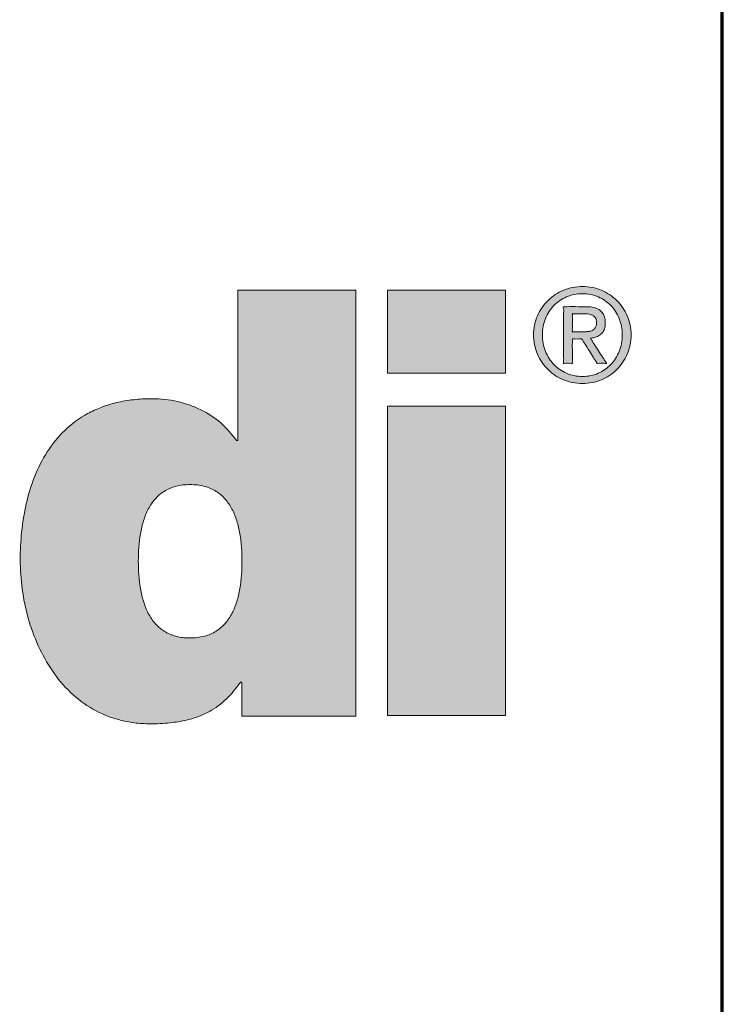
# Model space of a CAD drawing. Header units: inches. Extents: x -360 to 360, y -12 to 172.
# Tile 3 of 15: x 112.92 to 120.47, y 12.55 to 23.14. Entities that reach past the tile are written whole.
import ezdxf
from ezdxf.enums import TextEntityAlignment as Align

# ---------------------------------------------------------------- set-up
doc = ezdxf.new("R2010")
doc.units = ezdxf.units.IN
doc.header["$LTSCALE"] = 15
doc.header["$MEASUREMENT"] = 0
doc.layers.get('0').update_dxf_attribs({"lineweight": 25})
for name, color, linetype, lineweight in [('AM_BOR', 7, 'Continuous', 25), ('Ebene 1', 7, 'Continuous', 25), ('Rahmen (ISO)', 7, 'Continuous', 70), ('Schraffur (ISO)', 7, 'Continuous', 18), ('Titel (ISO)', 7, 'Continuous', 50)]:
    doc.layers.add(name, color=color, linetype=linetype, lineweight=lineweight)
doc.styles.add('Pfeiltext', font='verdana.ttf')
doc.styles.get("Standard").update_dxf_attribs({"font": 'verdana.ttf'})
doc.styles.add('Textstil26', font='verdana.ttf')
doc.styles.add('Textstil30', font='verdana.ttf')
doc.styles.add('Textstil32', font='verdana.ttf', dxfattribs={"width": 0.800000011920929})
doc.styles.add('Textstil69', font='verdana.ttf')
doc.styles.add('Textstil76', font='verdana.ttf')
doc.styles.add('Textstil77', font='verdana.ttf')

# ---------------------------------------------------------------- blocks, each defined once
blk = doc.blocks.new('Ränder wedi_Zeichnungsrahmen')
at = {"layer": 'Rahmen (ISO)'}
blk.add_line((8.031496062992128, 0.2362204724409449), (8.031496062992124, 11.45669291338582), dxfattribs=at)
blk = doc.blocks.new('Schriftfelder wedi Standard - Inch_Zoll ohne Toleranz')
at = {"layer": 'Schraffur (ISO)'}
h = blk.add_hatch(color=256, dxfattribs=at)
edge = h.paths.add_edge_path(flags=0)
edge.add_spline(control_points=[(-0.317161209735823, 1.019117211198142), (-0.3164578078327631, 1.017339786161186), (-0.31472031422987, 1.013967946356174), (-0.311208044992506, 1.009565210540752), (-0.3069517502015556, 1.005930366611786), (-0.302018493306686, 1.003165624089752), (-0.296470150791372, 1.001498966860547), (-0.2906455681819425, 1.00089380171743), (-0.2848197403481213, 1.001517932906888), (-0.279309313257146, 1.003140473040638), (-0.2744145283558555, 1.005951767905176), (-0.2701854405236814, 1.009572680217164), (-0.2666223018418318, 1.013937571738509), (-0.2641492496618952, 1.0191391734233), (-0.2623498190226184, 1.024846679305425), (-0.2619176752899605, 1.030931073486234), (-0.2623572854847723, 1.036985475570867), (-0.2641623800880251, 1.0425733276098), (-0.266616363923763, 1.047721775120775), (-0.2702001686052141, 1.052023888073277), (-0.2744037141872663, 1.055636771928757), (-0.2793340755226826, 1.058345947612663), (-0.2848071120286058, 1.060077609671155), (-0.2906457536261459, 1.060552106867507), (-0.2964827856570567, 1.060096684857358), (-0.3019939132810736, 1.058320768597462), (-0.3069625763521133, 1.055658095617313), (-0.3111923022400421, 1.052031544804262), (-0.3147305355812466, 1.047691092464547), (-0.3173382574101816, 1.042607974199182), (-0.3190408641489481, 1.036973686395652), (-0.3195641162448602, 1.030931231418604), (-0.3190517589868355, 1.024858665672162), (-0.3178863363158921, 1.020949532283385), (-0.317161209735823, 1.019117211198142)], knot_values=[-1, -1, -1, -1, -0.9687690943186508, -0.9385136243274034, -0.9085278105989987, -0.8778589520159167, -0.8468240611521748, -0.8145097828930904, -0.7828452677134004, -0.7516649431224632, -0.7213472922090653, -0.6913818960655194, -0.6610761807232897, -0.6300757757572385, -0.5978268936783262, -0.5638815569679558, -0.5310491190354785, -0.4992980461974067, -0.4685057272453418, -0.4384438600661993, -0.4085647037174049, -0.3784003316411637, -0.3471606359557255, -0.3155261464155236, -0.283241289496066, -0.2521467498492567, -0.2216294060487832, -0.1917297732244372, -0.1617185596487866, -0.1306941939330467, -0.09899736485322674, -0.06615266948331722, -0.03219547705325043, 0, 0, 0, 0], degree=3, periodic=0)
edge = h.paths.add_edge_path()
edge.add_spline(control_points=[(-0.3228584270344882, 1.044611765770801), (-0.3237976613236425, 1.042513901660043), (-0.325228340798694, 1.038032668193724), (-0.3259417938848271, 1.030927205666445), (-0.3252452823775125, 1.023785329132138), (-0.3230931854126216, 1.017037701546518), (-0.319750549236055, 1.011061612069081), (-0.3154787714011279, 1.00583435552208), (-0.3102176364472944, 1.001660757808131), (-0.3041970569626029, 0.9985144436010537), (-0.2975834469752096, 0.9965273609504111), (-0.2906054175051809, 0.9958246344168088), (-0.2836377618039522, 0.9965207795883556), (-0.2770545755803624, 0.9985196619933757), (-0.2710694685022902, 1.001640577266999), (-0.2659104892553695, 1.00587720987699), (-0.2615950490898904, 1.011027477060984), (-0.2583930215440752, 1.017069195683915), (-0.2561557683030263, 1.023775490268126), (-0.2555902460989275, 1.030925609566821), (-0.256167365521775, 1.038047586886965), (-0.2584037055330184, 1.044634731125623), (-0.2615946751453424, 1.050625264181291), (-0.2659202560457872, 1.055735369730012), (-0.2710806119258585, 1.059954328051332), (-0.2770454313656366, 1.063115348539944), (-0.2836349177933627, 1.065143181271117), (-0.2906053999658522, 1.065723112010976), (-0.2975863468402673, 1.065136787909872), (-0.3042060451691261, 1.063120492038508), (-0.3102069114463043, 1.059934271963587), (-0.3154672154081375, 1.055776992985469), (-0.3197570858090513, 1.050595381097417), (-0.321936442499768, 1.04667110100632), (-0.3228584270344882, 1.044611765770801)], knot_values=[0, 0, 0, 0, 0.03149805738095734, 0.06387075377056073, 0.09725502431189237, 0.129121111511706, 0.160210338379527, 0.1905798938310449, 0.2210451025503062, 0.2515724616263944, 0.2831551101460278, 0.3150974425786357, 0.3470696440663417, 0.37846551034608, 0.408835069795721, 0.4389602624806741, 0.4693765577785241, 0.5002792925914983, 0.5321687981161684, 0.5655311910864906, 0.597881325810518, 0.6294030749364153, 0.6601351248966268, 0.6904067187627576, 0.7205058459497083, 0.7509509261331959, 0.7823552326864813, 0.8143039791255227, 0.8462228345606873, 0.87781387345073, 0.9084163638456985, 0.9388557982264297, 0.9690804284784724, 1, 1, 1, 1], degree=3, periodic=0)
h = blk.add_hatch(color=256, dxfattribs=at)
edge = h.paths.add_edge_path(flags=0)
edge.add_spline(control_points=[(-0.5719161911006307, 0.8137167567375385), (-0.5684461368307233, 0.8137553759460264), (-0.5619006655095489, 0.8144001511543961), (-0.5531655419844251, 0.818135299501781), (-0.5464500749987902, 0.8239704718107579), (-0.5415653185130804, 0.831367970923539), (-0.5381874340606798, 0.8398841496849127), (-0.5353043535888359, 0.8524350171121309), (-0.534302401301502, 0.8688250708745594), (-0.5353085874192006, 0.8851906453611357), (-0.5381909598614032, 0.8976173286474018), (-0.5415695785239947, 0.9060776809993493), (-0.5464559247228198, 0.9134355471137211), (-0.5531684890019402, 0.9192513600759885), (-0.5619089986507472, 0.9229562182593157), (-0.5719116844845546, 0.9240274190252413), (-0.5819101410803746, 0.9229568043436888), (-0.5906368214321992, 0.9192510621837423), (-0.5973339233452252, 0.9134341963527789), (-0.6022046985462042, 0.9060760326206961), (-0.6055695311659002, 0.8976160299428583), (-0.6084373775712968, 0.8851889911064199), (-0.6094342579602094, 0.8688251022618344), (-0.6084415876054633, 0.8524365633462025), (-0.6055730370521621, 0.839885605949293), (-0.6022089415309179, 0.8313690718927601), (-0.597339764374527, 0.8239737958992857), (-0.5906397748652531, 0.8181282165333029), (-0.5819184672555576, 0.814430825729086), (-0.5753818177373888, 0.8136781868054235), (-0.5719161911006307, 0.8137167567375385)], knot_values=[0, 0, 0, 0, 0.0346990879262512, 0.06491375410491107, 0.0934503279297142, 0.1223786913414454, 0.1527168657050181, 0.1845959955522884, 0.2507762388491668, 0.3161622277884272, 0.3477906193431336, 0.3779607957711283, 0.4067911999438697, 0.4352832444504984, 0.4654853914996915, 0.5001835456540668, 0.5348374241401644, 0.564994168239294, 0.5934474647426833, 0.6222501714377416, 0.6524035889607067, 0.6840236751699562, 0.7494071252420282, 0.8155848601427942, 0.8474557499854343, 0.877777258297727, 0.9066780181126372, 0.935175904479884, 0.965345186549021, 1, 1, 1, 1], degree=3, periodic=0)
edge = h.paths.add_edge_path()
edge.add_line((-0.5376507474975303, 1.062925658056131), (-0.5376507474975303, 0.9551877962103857))
edge.add_line((-0.5376507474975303, 0.9551877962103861), (-0.5385575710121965, 0.9551877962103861))
edge.add_spline(control_points=[(-0.5385575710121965, 0.9551877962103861), (-0.5421298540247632, 0.9596251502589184), (-0.5493099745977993, 0.9685440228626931), (-0.5641523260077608, 0.9779198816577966), (-0.5810145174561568, 0.9839087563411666), (-0.5975730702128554, 0.9855682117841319), (-0.6122607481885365, 0.9847243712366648), (-0.6244616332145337, 0.9826691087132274), (-0.635487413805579, 0.9792953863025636), (-0.6484262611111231, 0.9733574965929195), (-0.6623093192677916, 0.9631433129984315), (-0.6749968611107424, 0.9473385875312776), (-0.683986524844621, 0.9292783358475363), (-0.6898419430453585, 0.9098392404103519), (-0.6930138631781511, 0.8898340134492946), (-0.6940820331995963, 0.8693717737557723), (-0.6927331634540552, 0.848613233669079), (-0.6884620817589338, 0.8278668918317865), (-0.6813514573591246, 0.8080459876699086), (-0.6712972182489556, 0.7899112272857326), (-0.6581897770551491, 0.7742445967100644), (-0.641880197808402, 0.7619036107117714), (-0.6258095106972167, 0.7553544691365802), (-0.6117563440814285, 0.7526391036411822), (-0.5995682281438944, 0.7519788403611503), (-0.5869863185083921, 0.7525993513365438), (-0.5749155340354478, 0.7545101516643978), (-0.5649064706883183, 0.7575666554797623), (-0.5544412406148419, 0.7625982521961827), (-0.5443633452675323, 0.770725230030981), (-0.5384026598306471, 0.7784748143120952), (-0.5355906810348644, 0.782130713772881)], knot_values=[0, 0, 0, 0, 0.04315465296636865, 0.08673881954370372, 0.1316451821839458, 0.178540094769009, 0.2124042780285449, 0.2435730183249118, 0.2725919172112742, 0.2999959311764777, 0.3517792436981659, 0.4022063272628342, 0.4530110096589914, 0.5045812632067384, 0.5563214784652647, 0.6070023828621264, 0.6604428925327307, 0.7143792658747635, 0.7678791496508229, 0.8203112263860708, 0.8715817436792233, 0.9224217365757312, 0.974633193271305, 1.002175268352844, 1.031199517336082, 1.067419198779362, 1.097992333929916, 1.124095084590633, 1.14686653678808, 1.186158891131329, 1.221249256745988, 1.221249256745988, 1.221249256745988, 1.221249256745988], degree=3, periodic=0)
edge.add_line((-0.5355906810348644, 0.782130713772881), (-0.5347068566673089, 0.782130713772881))
edge.add_line((-0.5347068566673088, 0.782130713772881), (-0.5347068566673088, 0.7577713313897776))
edge.add_line((-0.5347068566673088, 0.7577713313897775), (-0.4530993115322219, 0.7577713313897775))
edge.add_line((-0.4530993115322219, 0.7577713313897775), (-0.4530993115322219, 1.062925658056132))
edge.add_line((-0.4530993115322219, 1.062925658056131), (-0.5376507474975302, 1.062925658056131))
for points in [[(-0.4304254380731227, 1.003472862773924), (-0.4304254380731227, 1.062925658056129), (-0.3457524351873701, 1.062925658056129), (-0.3457524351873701, 1.003472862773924)], [(-0.4304254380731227, 0.7581393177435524), (-0.3457524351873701, 0.7581393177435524), (-0.3457524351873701, 0.9799365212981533), (-0.4304254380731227, 0.9799365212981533)]]:
    blk.add_hatch(color=256, dxfattribs=at).paths.add_polyline_path(points)
h = blk.add_hatch(color=256, dxfattribs=at)
edge = h.paths.add_edge_path(flags=0)
edge.add_spline(control_points=[(-0.2911918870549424, 1.033126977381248), (-0.290282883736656, 1.033091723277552), (-0.2884928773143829, 1.033145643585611), (-0.2863188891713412, 1.0332872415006), (-0.2847269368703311, 1.033655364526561), (-0.2836830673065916, 1.034074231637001), (-0.282748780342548, 1.034679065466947), (-0.2819141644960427, 1.035416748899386), (-0.2812311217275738, 1.0363303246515), (-0.2807617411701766, 1.037473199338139), (-0.2805523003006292, 1.038821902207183), (-0.2805157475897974, 1.040208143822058), (-0.2806858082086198, 1.041482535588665), (-0.2810291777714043, 1.042552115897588), (-0.2815928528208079, 1.0434086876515), (-0.2822507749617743, 1.044128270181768), (-0.2830198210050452, 1.044723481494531), (-0.2842078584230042, 1.04532602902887), (-0.2859092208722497, 1.045819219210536), (-0.2877080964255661, 1.045952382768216), (-0.2889772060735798, 1.046038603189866), (-0.289657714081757, 1.04603947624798), (-0.2901980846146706, 1.046039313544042), (-0.2912206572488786, 1.046039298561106), (-0.292802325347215, 1.046040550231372), (-0.2947721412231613, 1.046034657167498), (-0.2963168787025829, 1.046050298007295), (-0.2973053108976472, 1.046028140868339), (-0.297678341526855, 1.046056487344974), (-0.2980073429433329, 1.046010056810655), (-0.297779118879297, 1.045378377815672), (-0.2979358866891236, 1.04467788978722), (-0.2978417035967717, 1.042896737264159), (-0.2978978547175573, 1.040432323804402), (-0.297894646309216, 1.03780617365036), (-0.297867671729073, 1.035829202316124), (-0.2979323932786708, 1.034598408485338), (-0.2977844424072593, 1.033812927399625), (-0.2980031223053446, 1.033233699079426), (-0.2977580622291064, 1.03308010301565), (-0.2972128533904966, 1.033205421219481), (-0.2956437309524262, 1.033035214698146), (-0.2936875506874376, 1.03313696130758), (-0.2920231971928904, 1.033129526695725), (-0.2914135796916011, 1.033124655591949), (-0.2912384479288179, 1.033128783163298), (-0.2911918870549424, 1.033126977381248)], knot_values=[-1, -1, -1, -1, -0.9502870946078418, -0.9021752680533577, -0.8813237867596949, -0.8612420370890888, -0.8410507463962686, -0.8207978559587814, -0.8006427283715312, -0.7792801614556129, -0.7539989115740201, -0.7264643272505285, -0.7037414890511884, -0.6839982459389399, -0.6656691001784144, -0.6481914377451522, -0.6308773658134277, -0.6128583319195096, -0.5756711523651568, -0.5350238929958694, -0.5145170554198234, -0.5061655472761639, -0.4978450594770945, -0.4849843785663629, -0.4502882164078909, -0.4113686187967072, -0.3775171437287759, -0.3653955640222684, -0.3580253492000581, -0.3562707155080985, -0.3488263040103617, -0.3332391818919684, -0.3113007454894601, -0.2555355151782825, -0.1958617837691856, -0.1690377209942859, -0.1466107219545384, -0.1303721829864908, -0.1221135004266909, -0.1208620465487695, -0.1153612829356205, -0.0936395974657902, -0.03331408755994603, -0.009566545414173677, -0.002546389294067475, 0, 0, 0, 0], degree=3, periodic=0)
edge = h.paths.add_edge_path()
edge.add_spline(control_points=[(-0.2884582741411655, 1.051109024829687), (-0.2885878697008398, 1.051108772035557), (-0.2890716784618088, 1.051109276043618), (-0.2907308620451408, 1.051110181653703), (-0.2950171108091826, 1.051075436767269), (-0.2994808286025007, 1.051300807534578), (-0.3029450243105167, 1.051019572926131), (-0.303824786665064, 1.051245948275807), (-0.3046099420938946, 1.050722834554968), (-0.3038199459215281, 1.048654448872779), (-0.304357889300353, 1.045811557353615), (-0.3040451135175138, 1.039480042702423), (-0.304268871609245, 1.030830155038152), (-0.3040955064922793, 1.022090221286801), (-0.3042932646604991, 1.01587446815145), (-0.3039588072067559, 1.012833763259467), (-0.3044421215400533, 1.01108213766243), (-0.3039880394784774, 1.010270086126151), (-0.3021938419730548, 1.010924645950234), (-0.3004342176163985, 1.010332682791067), (-0.2988681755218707, 1.010645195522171), (-0.2977723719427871, 1.010350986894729), (-0.29796396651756, 1.011274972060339), (-0.2977797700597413, 1.012932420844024), (-0.2979475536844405, 1.016404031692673), (-0.2978144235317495, 1.020683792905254), (-0.2980233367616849, 1.024385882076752), (-0.297742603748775, 1.026559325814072), (-0.2981140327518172, 1.027690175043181), (-0.2973127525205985, 1.0281769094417), (-0.2961444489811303, 1.027867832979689), (-0.2945394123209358, 1.028038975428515), (-0.2929281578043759, 1.027900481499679), (-0.2917335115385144, 1.02812208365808), (-0.2908290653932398, 1.027715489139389), (-0.2904008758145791, 1.026552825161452), (-0.2887947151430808, 1.02439224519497), (-0.2866138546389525, 1.020680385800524), (-0.283760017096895, 1.016407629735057), (-0.2817518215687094, 1.012926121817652), (-0.2804736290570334, 1.011279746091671), (-0.2801292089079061, 1.010368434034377), (-0.2791100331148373, 1.010627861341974), (-0.277300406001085, 1.010345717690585), (-0.2754267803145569, 1.010941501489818), (-0.2736264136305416, 1.010270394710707), (-0.2732010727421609, 1.010775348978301), (-0.2742851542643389, 1.011534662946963), (-0.2747462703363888, 1.012892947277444), (-0.2767472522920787, 1.015641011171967), (-0.2791249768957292, 1.019521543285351), (-0.2815291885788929, 1.023341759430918), (-0.2834961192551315, 1.026167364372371), (-0.2840154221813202, 1.027393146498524), (-0.2851923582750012, 1.028511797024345), (-0.2838538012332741, 1.028593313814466), (-0.2823806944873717, 1.028927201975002), (-0.279791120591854, 1.029746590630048), (-0.2772654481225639, 1.031390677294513), (-0.2752051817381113, 1.033802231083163), (-0.2742572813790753, 1.03718109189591), (-0.2741633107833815, 1.040891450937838), (-0.2748743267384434, 1.044606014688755), (-0.2768217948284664, 1.047666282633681), (-0.2798339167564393, 1.049797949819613), (-0.2838465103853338, 1.050930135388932), (-0.2868234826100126, 1.051112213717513), (-0.2884582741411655, 1.051109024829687)], knot_values=[0, 0, 0, 0, 0.002245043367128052, 0.008381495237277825, 0.02873655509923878, 0.07663081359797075, 0.08486263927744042, 0.0898017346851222, 0.0910234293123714, 0.1004235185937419, 0.1190949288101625, 0.1447198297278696, 0.2075587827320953, 0.2703977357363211, 0.2960226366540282, 0.3146940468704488, 0.3240941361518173, 0.3248810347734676, 0.3301582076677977, 0.3493479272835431, 0.3575035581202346, 0.36086175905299, 0.3633551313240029, 0.3701703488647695, 0.3927769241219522, 0.4207026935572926, 0.4459688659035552, 0.4551112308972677, 0.4605966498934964, 0.4626068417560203, 0.4699097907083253, 0.4802697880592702, 0.4906297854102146, 0.4979327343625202, 0.5005692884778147, 0.5070694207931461, 0.517902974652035, 0.5478429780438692, 0.5809345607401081, 0.6077229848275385, 0.6157989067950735, 0.6187535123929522, 0.6223445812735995, 0.6310657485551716, 0.65158614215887, 0.6572292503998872, 0.6576153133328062, 0.6625676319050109, 0.6724044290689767, 0.6859045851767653, 0.719010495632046, 0.7521164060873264, 0.7656165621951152, 0.7754533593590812, 0.7804056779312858, 0.783475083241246, 0.7928671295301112, 0.8107324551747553, 0.8278677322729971, 0.8451541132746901, 0.8642265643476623, 0.8873281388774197, 0.9091720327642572, 0.928704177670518, 0.9485808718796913, 0.9716797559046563, 1, 1, 1, 1], degree=3, periodic=0)
at = {"layer": 'AM_BOR', "color": 7}
blk.add_line((-0.1903714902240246, -0.04938941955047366), (-0.190371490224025, 2.125807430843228), dxfattribs=at)
at = {"layer": 'Ebene 1', "lineweight": 5}
for p, q in [((-0.4304254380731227, 1.003472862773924), (-0.4304254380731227, 1.062925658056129)), ((-0.4304254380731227, 1.062925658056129), (-0.3457524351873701, 1.062925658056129)), ((-0.3457524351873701, 1.062925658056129), (-0.3457524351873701, 1.003472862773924)), ((-0.3457524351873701, 1.003472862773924), (-0.4304254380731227, 1.003472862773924)), ((-0.4304254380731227, 0.7581393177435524), (-0.4304254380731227, 0.9799365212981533)), ((-0.4304254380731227, 0.9799365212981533), (-0.3457524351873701, 0.9799365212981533)), ((-0.3457524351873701, 0.9799365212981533), (-0.3457524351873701, 0.7581393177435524)), ((-0.3457524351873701, 0.7581393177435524), (-0.4304254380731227, 0.7581393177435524))]:
    blk.add_line(p, q, dxfattribs=at)
for points, knots in [([(-0.3228584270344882, 1.044611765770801), (-0.321936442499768, 1.04667110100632), (-0.3197570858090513, 1.050595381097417), (-0.3154672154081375, 1.055776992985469), (-0.3102069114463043, 1.059934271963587), (-0.3042060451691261, 1.063120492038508), (-0.2975863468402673, 1.065136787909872), (-0.2906053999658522, 1.065723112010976), (-0.2836349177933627, 1.065143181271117), (-0.2770454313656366, 1.063115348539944), (-0.2710806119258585, 1.059954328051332), (-0.2659202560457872, 1.055735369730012), (-0.2615946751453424, 1.050625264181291), (-0.2584037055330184, 1.044634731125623), (-0.256167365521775, 1.038047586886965), (-0.2555902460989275, 1.030925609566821), (-0.2561557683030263, 1.023775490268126), (-0.2583930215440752, 1.017069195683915), (-0.2615950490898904, 1.011027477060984), (-0.2659104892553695, 1.00587720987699), (-0.2710694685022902, 1.001640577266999), (-0.2770545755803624, 0.9985196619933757), (-0.2836377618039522, 0.9965207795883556), (-0.2906054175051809, 0.9958246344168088), (-0.2975834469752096, 0.9965273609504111), (-0.3041970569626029, 0.9985144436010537), (-0.3102176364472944, 1.001660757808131), (-0.3154787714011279, 1.00583435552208), (-0.319750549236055, 1.011061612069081), (-0.3230931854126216, 1.017037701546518), (-0.3252452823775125, 1.023785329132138), (-0.3259417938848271, 1.030927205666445), (-0.325228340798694, 1.038032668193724), (-0.3237976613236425, 1.042513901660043), (-0.3228584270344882, 1.044611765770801)], [0, 0, 0, 0, 0.03091957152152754, 0.06114420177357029, 0.0915836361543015, 0.12218612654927, 0.1537771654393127, 0.1856960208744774, 0.2176447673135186, 0.249049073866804, 0.2794941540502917, 0.3095932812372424, 0.3398648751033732, 0.3705969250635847, 0.402118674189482, 0.4344688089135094, 0.4678312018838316, 0.4997207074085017, 0.530623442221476, 0.5610397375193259, 0.591164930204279, 0.62153448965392, 0.6529303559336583, 0.6849025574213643, 0.7168448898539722, 0.7484275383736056, 0.7789548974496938, 0.8094201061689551, 0.839789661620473, 0.870878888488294, 0.9027449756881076, 0.9361292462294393, 0.9685019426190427, 1, 1, 1, 1]), ([(-0.317161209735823, 1.019117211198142), (-0.3164578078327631, 1.017339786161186), (-0.31472031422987, 1.013967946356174), (-0.311208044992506, 1.009565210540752), (-0.3069517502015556, 1.005930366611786), (-0.302018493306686, 1.003165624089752), (-0.296470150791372, 1.001498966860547), (-0.2906455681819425, 1.00089380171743), (-0.2848197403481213, 1.001517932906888), (-0.279309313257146, 1.003140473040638), (-0.2744145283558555, 1.005951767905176), (-0.2701854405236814, 1.009572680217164), (-0.2666223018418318, 1.013937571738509), (-0.2641492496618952, 1.0191391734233), (-0.2623498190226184, 1.024846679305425), (-0.2619176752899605, 1.030931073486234), (-0.2623572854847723, 1.036985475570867), (-0.2641623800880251, 1.0425733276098), (-0.266616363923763, 1.047721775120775), (-0.2702001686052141, 1.052023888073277), (-0.2744037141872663, 1.055636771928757), (-0.2793340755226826, 1.058345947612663), (-0.2848071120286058, 1.060077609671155), (-0.2906457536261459, 1.060552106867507), (-0.2964827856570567, 1.060096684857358), (-0.3019939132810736, 1.058320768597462), (-0.3069625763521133, 1.055658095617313), (-0.3111923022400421, 1.052031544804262), (-0.3147305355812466, 1.047691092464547), (-0.3173382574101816, 1.042607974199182), (-0.3190408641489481, 1.036973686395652), (-0.3195641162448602, 1.030931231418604), (-0.3190517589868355, 1.024858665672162), (-0.3178863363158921, 1.020949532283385), (-0.317161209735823, 1.019117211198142)], [0, 0, 0, 0, 0.03123090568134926, 0.06148637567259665, 0.09147218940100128, 0.1221410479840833, 0.1531759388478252, 0.1854902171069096, 0.2171547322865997, 0.2483350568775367, 0.2786527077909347, 0.3086181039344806, 0.3389238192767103, 0.3699242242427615, 0.4021731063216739, 0.4361184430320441, 0.4689508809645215, 0.5007019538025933, 0.5314942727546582, 0.5615561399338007, 0.5914352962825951, 0.6215996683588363, 0.6528393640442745, 0.6844738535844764, 0.716758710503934, 0.7478532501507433, 0.7783705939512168, 0.8082702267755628, 0.8382814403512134, 0.8693058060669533, 0.9010026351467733, 0.9338473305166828, 0.9678045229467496, 1, 1, 1, 1]), ([(-0.2884582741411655, 1.051109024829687), (-0.2868234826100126, 1.051112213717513), (-0.2838465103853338, 1.050930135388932), (-0.2798339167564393, 1.049797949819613), (-0.2768217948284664, 1.047666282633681), (-0.2748743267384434, 1.044606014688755), (-0.2741633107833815, 1.040891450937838), (-0.2742572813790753, 1.03718109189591), (-0.2752051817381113, 1.033802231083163), (-0.2772654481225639, 1.031390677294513), (-0.279791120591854, 1.029746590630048), (-0.2823806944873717, 1.028927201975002), (-0.2838538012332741, 1.028593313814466), (-0.2851923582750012, 1.028511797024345), (-0.2840154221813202, 1.027393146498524), (-0.2834961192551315, 1.026167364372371), (-0.2815291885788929, 1.023341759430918), (-0.2791249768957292, 1.019521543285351), (-0.2767472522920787, 1.015641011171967), (-0.2747462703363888, 1.012892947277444), (-0.2742851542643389, 1.011534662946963), (-0.2732010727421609, 1.010775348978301), (-0.2736264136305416, 1.010270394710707), (-0.2754267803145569, 1.010941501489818), (-0.277300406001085, 1.010345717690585), (-0.2791100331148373, 1.010627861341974), (-0.2801292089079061, 1.010368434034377), (-0.2804736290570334, 1.011279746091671), (-0.2817518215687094, 1.012926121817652), (-0.283760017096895, 1.016407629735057), (-0.2866138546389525, 1.020680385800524), (-0.2887947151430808, 1.02439224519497), (-0.2904008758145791, 1.026552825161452), (-0.2908290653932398, 1.027715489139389), (-0.2917335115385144, 1.02812208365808), (-0.2929281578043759, 1.027900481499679), (-0.2945394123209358, 1.028038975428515), (-0.2961444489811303, 1.027867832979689), (-0.2973127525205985, 1.0281769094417), (-0.2981140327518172, 1.027690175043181), (-0.297742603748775, 1.026559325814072), (-0.2980233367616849, 1.024385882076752), (-0.2978144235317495, 1.020683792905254), (-0.2979475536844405, 1.016404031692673), (-0.2977797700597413, 1.012932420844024), (-0.29796396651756, 1.011274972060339), (-0.2977723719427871, 1.010350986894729), (-0.2988681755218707, 1.010645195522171), (-0.3004342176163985, 1.010332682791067), (-0.3021938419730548, 1.010924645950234), (-0.3039880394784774, 1.010270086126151), (-0.3044421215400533, 1.01108213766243), (-0.3039588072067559, 1.012833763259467), (-0.3042932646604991, 1.01587446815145), (-0.3040955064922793, 1.022090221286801), (-0.304268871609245, 1.030830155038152), (-0.3040451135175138, 1.039480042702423), (-0.304357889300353, 1.045811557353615), (-0.3038199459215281, 1.048654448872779), (-0.3046099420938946, 1.050722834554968), (-0.303824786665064, 1.051245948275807), (-0.3029450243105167, 1.051019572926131), (-0.2994808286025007, 1.051300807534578), (-0.2950171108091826, 1.051075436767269), (-0.2907308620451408, 1.051110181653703), (-0.2890716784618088, 1.051109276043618), (-0.2885878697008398, 1.051108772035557), (-0.2884582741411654, 1.051109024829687)], [0, 0, 0, 0, 0.0283202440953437, 0.0514191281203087, 0.07129582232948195, 0.09082796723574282, 0.1126718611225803, 0.1357734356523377, 0.1548458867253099, 0.1721322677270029, 0.1892675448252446, 0.2071328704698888, 0.216524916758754, 0.2195943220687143, 0.2245466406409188, 0.2343834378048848, 0.2478835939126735, 0.2809895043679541, 0.3140954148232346, 0.3275955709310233, 0.3374323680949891, 0.3423846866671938, 0.3427707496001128, 0.34841385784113, 0.3689342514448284, 0.3776554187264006, 0.3812464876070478, 0.3842010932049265, 0.3922770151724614, 0.4190654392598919, 0.4521570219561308, 0.4820970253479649, 0.4929305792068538, 0.4994307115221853, 0.5020672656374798, 0.5093702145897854, 0.5197302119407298, 0.5300902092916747, 0.5373931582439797, 0.5394033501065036, 0.5448887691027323, 0.5540311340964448, 0.5792973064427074, 0.6072230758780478, 0.6298296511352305, 0.6366448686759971, 0.63913824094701, 0.6424964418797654, 0.6506520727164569, 0.6698417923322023, 0.6751189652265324, 0.6759058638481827, 0.6853059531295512, 0.7039773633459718, 0.7296022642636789, 0.7924412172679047, 0.8552801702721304, 0.8809050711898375, 0.8995764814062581, 0.9089765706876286, 0.9101982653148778, 0.9151373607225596, 0.9233691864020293, 0.9712634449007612, 0.9916185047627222, 0.997754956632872, 1, 1, 1, 1]), ([(-0.2911918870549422, 1.033126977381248), (-0.290282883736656, 1.033091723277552), (-0.2884928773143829, 1.033145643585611), (-0.2863188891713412, 1.0332872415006), (-0.2847269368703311, 1.033655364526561), (-0.2836830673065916, 1.034074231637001), (-0.282748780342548, 1.034679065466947), (-0.2819141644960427, 1.035416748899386), (-0.2812311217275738, 1.0363303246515), (-0.2807617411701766, 1.037473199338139), (-0.2805523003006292, 1.038821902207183), (-0.2805157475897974, 1.040208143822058), (-0.2806858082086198, 1.041482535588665), (-0.2810291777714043, 1.042552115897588), (-0.2815928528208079, 1.0434086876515), (-0.2822507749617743, 1.044128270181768), (-0.2830198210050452, 1.044723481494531), (-0.2842078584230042, 1.04532602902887), (-0.2859092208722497, 1.045819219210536), (-0.2877080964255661, 1.045952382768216), (-0.2889772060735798, 1.046038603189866), (-0.289657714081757, 1.04603947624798), (-0.2901980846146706, 1.046039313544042), (-0.2912206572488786, 1.046039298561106), (-0.292802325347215, 1.046040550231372), (-0.2947721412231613, 1.046034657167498), (-0.2963168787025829, 1.046050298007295), (-0.2973053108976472, 1.046028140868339), (-0.297678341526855, 1.046056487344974), (-0.2980073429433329, 1.046010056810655), (-0.297779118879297, 1.045378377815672), (-0.2979358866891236, 1.04467788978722), (-0.2978417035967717, 1.042896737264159), (-0.2978978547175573, 1.040432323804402), (-0.297894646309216, 1.03780617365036), (-0.297867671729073, 1.035829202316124), (-0.2979323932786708, 1.034598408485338), (-0.2977844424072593, 1.033812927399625), (-0.2980031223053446, 1.033233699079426), (-0.2977580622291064, 1.03308010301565), (-0.2972128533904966, 1.033205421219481), (-0.2956437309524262, 1.033035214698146), (-0.2936875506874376, 1.03313696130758), (-0.2920231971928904, 1.033129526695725), (-0.2914135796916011, 1.033124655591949), (-0.2912384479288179, 1.033128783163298), (-0.2911918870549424, 1.033126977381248)], [0, 0, 0, 0, 0.04971290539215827, 0.09782473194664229, 0.1186762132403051, 0.1387579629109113, 0.1589492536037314, 0.1792021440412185, 0.1993572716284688, 0.2207198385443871, 0.2460010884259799, 0.2735356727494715, 0.2962585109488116, 0.3160017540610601, 0.3343308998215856, 0.3518085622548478, 0.3691226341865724, 0.3871416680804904, 0.4243288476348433, 0.4649761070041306, 0.4854829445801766, 0.4938344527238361, 0.5021549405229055, 0.5150156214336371, 0.5497117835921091, 0.5886313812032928, 0.6224828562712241, 0.6346044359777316, 0.6419746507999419, 0.6437292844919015, 0.6511736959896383, 0.6667608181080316, 0.6886992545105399, 0.7444644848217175, 0.8041382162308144, 0.8309622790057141, 0.8533892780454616, 0.8696278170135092, 0.8778864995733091, 0.8791379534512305, 0.8846387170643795, 0.9063604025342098, 0.966685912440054, 0.9904334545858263, 0.9974536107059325, 1, 1, 1, 1]), ([(-0.5719161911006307, 0.8137167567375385), (-0.5753818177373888, 0.8136781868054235), (-0.5819184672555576, 0.814430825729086), (-0.5906397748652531, 0.8181282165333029), (-0.597339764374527, 0.8239737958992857), (-0.6022089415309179, 0.8313690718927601), (-0.6055730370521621, 0.839885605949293), (-0.6084415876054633, 0.8524365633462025), (-0.6094342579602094, 0.8688251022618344), (-0.6084373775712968, 0.8851889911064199), (-0.6055695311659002, 0.8976160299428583), (-0.6022046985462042, 0.9060760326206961), (-0.5973339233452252, 0.9134341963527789), (-0.5906368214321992, 0.9192510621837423), (-0.5819101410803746, 0.9229568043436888), (-0.5719116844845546, 0.9240274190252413), (-0.5619089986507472, 0.9229562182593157), (-0.5531684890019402, 0.9192513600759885), (-0.5464559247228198, 0.9134355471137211), (-0.5415695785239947, 0.9060776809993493), (-0.5381909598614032, 0.8976173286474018), (-0.5353085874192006, 0.8851906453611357), (-0.534302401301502, 0.8688250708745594), (-0.5353043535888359, 0.8524350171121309), (-0.5381874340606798, 0.8398841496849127), (-0.5415653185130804, 0.831367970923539), (-0.5464500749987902, 0.8239704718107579), (-0.5531655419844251, 0.818135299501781), (-0.5619006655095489, 0.8144001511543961), (-0.5684461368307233, 0.8137553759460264), (-0.5719161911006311, 0.8137167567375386)], [0, 0, 0, 0, 0.03465481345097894, 0.06482409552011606, 0.09332198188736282, 0.1222227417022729, 0.1525442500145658, 0.1844151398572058, 0.2505928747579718, 0.3159763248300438, 0.3475964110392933, 0.3777498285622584, 0.4065525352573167, 0.4350058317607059, 0.4651625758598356, 0.4998164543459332, 0.5345146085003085, 0.5647167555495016, 0.5932088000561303, 0.6220392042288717, 0.6522093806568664, 0.6838377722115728, 0.7492237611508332, 0.8154040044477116, 0.8472831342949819, 0.8776213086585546, 0.9065496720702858, 0.9350862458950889, 0.9653009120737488, 1, 1, 1, 1])]:
    blk.add_open_spline(points, degree=3, knots=knots, dxfattribs=at)
for points in [[(-0.5376507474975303, 1.062925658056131), (-0.5376507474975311, 1.062616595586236), (-0.5376507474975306, 1.061715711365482), (-0.537650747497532, 1.060262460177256), (-0.5376507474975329, 1.058296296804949), (-0.5376507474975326, 1.05585667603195), (-0.5376507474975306, 1.052983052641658), (-0.5376507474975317, 1.04971488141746), (-0.5376507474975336, 1.046091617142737), (-0.5376507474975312, 1.037937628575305), (-0.537650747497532, 1.028836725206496), (-0.5376507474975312, 1.009056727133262), (-0.5376507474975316, 0.9892767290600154), (-0.5376507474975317, 0.9801758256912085), (-0.5376507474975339, 0.9720218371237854), (-0.5376507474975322, 0.9683985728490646), (-0.5376507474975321, 0.965130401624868), (-0.5376507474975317, 0.9622567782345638), (-0.5376507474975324, 0.9598171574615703), (-0.5376507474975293, 0.9578509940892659), (-0.5376507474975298, 0.9563977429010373), (-0.5376507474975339, 0.955496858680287), (-0.5376507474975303, 0.9551877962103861)], [(-0.4530993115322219, 1.062925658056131), (-0.4533418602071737, 1.062925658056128), (-0.4540488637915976, 1.062925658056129), (-0.4551893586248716, 1.06292565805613), (-0.4567323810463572, 1.062925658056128), (-0.4586469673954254, 1.062925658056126), (-0.4609021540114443, 1.062925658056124), (-0.4634669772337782, 1.062925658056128), (-0.4663104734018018, 1.062925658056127), (-0.4727096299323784, 1.062925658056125), (-0.4798519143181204, 1.062925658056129), (-0.4953750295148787, 1.062925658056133), (-0.5108981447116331, 1.062925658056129), (-0.5180404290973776, 1.062925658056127), (-0.5244395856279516, 1.062925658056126), (-0.5272830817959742, 1.062925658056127), (-0.5298479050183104, 1.062925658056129), (-0.5321030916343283, 1.062925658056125), (-0.5340176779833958, 1.062925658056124), (-0.5355607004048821, 1.062925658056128), (-0.5367011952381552, 1.062925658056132), (-0.5374081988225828, 1.062925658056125), (-0.5376507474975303, 1.062925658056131)], [(-0.4530993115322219, 0.7577713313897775), (-0.4530993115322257, 0.7586467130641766), (-0.4530993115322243, 0.761198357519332), (-0.4530993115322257, 0.7653145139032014), (-0.4530993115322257, 0.7708834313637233), (-0.4530993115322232, 0.7777933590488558), (-0.4530993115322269, 0.785932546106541), (-0.4530993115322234, 0.795189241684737), (-0.4530993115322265, 0.8054516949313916), (-0.4530993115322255, 0.8285468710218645), (-0.4530993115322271, 0.8543240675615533), (-0.4530993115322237, 0.9103484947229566), (-0.4530993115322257, 0.9663729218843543), (-0.4530993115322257, 0.9921501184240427), (-0.4530993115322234, 1.015245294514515), (-0.4530993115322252, 1.025507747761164), (-0.453099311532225, 1.034764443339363), (-0.4530993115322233, 1.04290363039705), (-0.4530993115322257, 1.049813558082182), (-0.4530993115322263, 1.055382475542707), (-0.4530993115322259, 1.059498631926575), (-0.4530993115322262, 1.06205027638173), (-0.4530993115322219, 1.062925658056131)], [(-0.5385575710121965, 0.9551877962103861), (-0.5499178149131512, 0.9678213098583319), (-0.5642566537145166, 0.9772464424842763), (-0.5809253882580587, 0.9831391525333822), (-0.5992753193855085, 0.9851753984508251), (-0.6125880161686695, 0.9844516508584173), (-0.6246784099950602, 0.9823531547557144), (-0.6355966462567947, 0.9789890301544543), (-0.6453928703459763, 0.9744683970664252), (-0.6618198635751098, 0.9623940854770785), (-0.674360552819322, 0.9470031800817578), (-0.6834161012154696, 0.9291686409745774), (-0.6893876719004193, 0.9097634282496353), (-0.6926764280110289, 0.8896605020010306), (-0.6936835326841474, 0.8697328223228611), (-0.6922582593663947, 0.8487415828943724), (-0.6879650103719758, 0.8279453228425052), (-0.6807776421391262, 0.8081465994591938), (-0.6706700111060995, 0.79014797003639), (-0.6576159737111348, 0.7747519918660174), (-0.6415893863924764, 0.7627612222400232), (-0.6225641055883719, 0.7549782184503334), (-0.6119187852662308, 0.7529154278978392), (-0.6005139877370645, 0.7522055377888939), (-0.586271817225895, 0.7529127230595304), (-0.5743998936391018, 0.7548973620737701), (-0.5645883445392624, 0.7579540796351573), (-0.5565272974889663, 0.7618775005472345), (-0.5444172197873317, 0.7715029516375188), (-0.5355906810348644, 0.782130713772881)], [(-0.5376507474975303, 0.9551877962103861), (-0.5376533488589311, 0.9551877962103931), (-0.5376609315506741, 0.955187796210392), (-0.5376731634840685, 0.9551877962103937), (-0.5376897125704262, 0.9551877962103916), (-0.5377102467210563, 0.9551877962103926), (-0.537734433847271, 0.9551877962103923), (-0.5377619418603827, 0.9551877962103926), (-0.5377924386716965, 0.9551877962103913), (-0.537861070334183, 0.9551877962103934), (-0.5379376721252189, 0.9551877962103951), (-0.5381041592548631, 0.955187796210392), (-0.5382706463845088, 0.9551877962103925), (-0.5383472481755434, 0.9551877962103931), (-0.5384158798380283, 0.9551877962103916), (-0.538446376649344, 0.9551877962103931), (-0.5384738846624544, 0.9551877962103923), (-0.5384980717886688, 0.9551877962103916), (-0.5385186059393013, 0.9551877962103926), (-0.5385351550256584, 0.9551877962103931), (-0.5385473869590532, 0.9551877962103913), (-0.5385549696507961, 0.9551877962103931), (-0.5385575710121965, 0.9551877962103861)], [(-0.5355906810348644, 0.782130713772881), (-0.535588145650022, 0.7821307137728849), (-0.5355807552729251, 0.7821307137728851), (-0.5355688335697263, 0.7821307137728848), (-0.5355527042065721, 0.7821307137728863), (-0.5355326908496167, 0.7821307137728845), (-0.5355091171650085, 0.7821307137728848), (-0.5354823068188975, 0.7821307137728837), (-0.5354525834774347, 0.782130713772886), (-0.5353856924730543, 0.7821307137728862), (-0.5353110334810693, 0.7821307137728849), (-0.5351487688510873, 0.7821307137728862), (-0.5349865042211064, 0.7821307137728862), (-0.5349118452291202, 0.7821307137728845), (-0.5348449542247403, 0.7821307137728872), (-0.5348152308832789, 0.7821307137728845), (-0.5347884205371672, 0.7821307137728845), (-0.5347648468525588, 0.7821307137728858), (-0.534744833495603, 0.7821307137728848), (-0.5347287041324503, 0.7821307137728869), (-0.5347167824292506, 0.7821307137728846), (-0.534709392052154, 0.7821307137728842), (-0.5347068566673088, 0.782130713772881)], [(-0.5347068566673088, 0.782130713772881), (-0.534706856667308, 0.7820608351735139), (-0.5347068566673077, 0.7818571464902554), (-0.5347068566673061, 0.7815285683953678), (-0.5347068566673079, 0.781084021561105), (-0.5347068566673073, 0.780532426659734), (-0.5347068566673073, 0.7798827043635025), (-0.5347068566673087, 0.7791437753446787), (-0.5347068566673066, 0.7783245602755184), (-0.5347068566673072, 0.7764809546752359), (-0.534706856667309, 0.7744232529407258), (-0.5347068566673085, 0.7699510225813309), (-0.534706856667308, 0.7654787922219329), (-0.5347068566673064, 0.7634210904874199), (-0.5347068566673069, 0.761577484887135), (-0.534706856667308, 0.7607582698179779), (-0.5347068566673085, 0.7600193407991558), (-0.5347068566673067, 0.7593696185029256), (-0.5347068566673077, 0.75881802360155), (-0.5347068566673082, 0.7583734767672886), (-0.5347068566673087, 0.7580448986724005), (-0.5347068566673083, 0.7578412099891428), (-0.5347068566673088, 0.7577713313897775)], [(-0.5347068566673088, 0.7577713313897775), (-0.5344727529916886, 0.7577713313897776), (-0.533790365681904, 0.7577713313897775), (-0.5326895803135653, 0.7577713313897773), (-0.5312002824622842, 0.7577713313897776), (-0.5293523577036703, 0.7577713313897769), (-0.527175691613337, 0.7577713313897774), (-0.5247001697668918, 0.7577713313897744), (-0.5219556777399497, 0.7577713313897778), (-0.5157793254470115, 0.7577713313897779), (-0.5088857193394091, 0.7577713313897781), (-0.493903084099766, 0.7577713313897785), (-0.4789204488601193, 0.7577713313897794), (-0.4720268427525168, 0.7577713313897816), (-0.4658504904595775, 0.7577713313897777), (-0.4631059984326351, 0.7577713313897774), (-0.4606304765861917, 0.7577713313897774), (-0.4584538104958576, 0.7577713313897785), (-0.4566058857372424, 0.757771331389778), (-0.4551165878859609, 0.7577713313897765), (-0.4540158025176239, 0.7577713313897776), (-0.4533334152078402, 0.7577713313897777), (-0.4530993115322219, 0.7577713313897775)]]:
    blk.add_spline(points, degree=3, dxfattribs=at)
at = {"layer": 'AM_BOR', "color": 7}
for tag, p, height, style in [('Zeichnungsnummer_001', (-6.82040907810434, 1.946262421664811), 0.1181102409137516, 'Textstil30'), ('Artikelnummer_001', (-5.71119244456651, 1.749752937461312), 0.09792557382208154, 'Textstil69')]:
    blk.add_attdef(tag, p, '', height=height, dxfattribs=dict(at, style=style))
blk.add_attdef('TITEL_001', (-2.764382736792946, 1.806909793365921), '', height=0.09842519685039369, dxfattribs=at)
at = {"layer": 'AM_BOR', "color": 7, "style": 'Textstil69'}
blk.add_attdef('PROJEKT', text='', height=0.09792557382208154, dxfattribs=at).set_placement((-5.702182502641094, 1.652866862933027), align=Align.TOP_LEFT)
at = {"layer": 'AM_BOR', "color": 7, "style": 'Textstil32', "width": 0.8}
for tag, p in [('ERSTELLUNGSDATUM_001', (-4.533356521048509, 1.129744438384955)), ('KONSTRUKTEUR_001', (-3.701069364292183, 1.128792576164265)), ('ERSTELLUNGSDATUM_001', (-4.541182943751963, 0.9273494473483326)), ('KONSTRUKTEUR_001', (-3.701069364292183, 0.9201311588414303))]:
    blk.add_attdef(tag, p, '', height=0.07874015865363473, dxfattribs=at)
at = {"layer": 'AM_BOR', "color": 7, "style": 'Textstil32', "width": 0.7999999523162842}
for tag, p in [('KONTROLLDATUM', (-4.280922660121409, 0.7517916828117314)), ('KONTROLLIERT_VON', (-3.651001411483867, 0.7517916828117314))]:
    blk.add_attdef(tag, text='', height=0.07874015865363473, dxfattribs=at).set_placement(p, align=Align.MIDDLE_CENTER)
at = {"layer": 'Titel (ISO)', "color": 7, "style": 'Pfeiltext'}
blk.add_attdef('BESCHREIBUNG_001', (-2.782038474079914, 1.589944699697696), '', height=0.07874015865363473, dxfattribs=at)
at = {"layer": 'Titel (ISO)'}
for tag, p, height, style in [('Anfänglicher_Ansichtsmaßstab_001', (-2.539456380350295, 1.332169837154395), 0.09842519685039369, 'Textstil26'), ('REVISIONSNUMMER_001', (-2.947911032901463, -0.02143666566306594), 0.0704724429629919, 'Textstil77'), ('STATUS_001', (-2.07216607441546, -0.02460768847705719), 0.0704724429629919, 'Textstil77')]:
    blk.add_attdef(tag, p, '', height=height, dxfattribs=dict(at, style=style))
at = {"layer": 'Titel (ISO)', "style": 'Textstil69'}
blk.add_attdef('<MASSE3;>', text='', height=0.09792557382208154, dxfattribs=at).set_placement((-1.05651322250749, 1.430925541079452), align=Align.TOP_LEFT)
at = {"layer": 'Titel (ISO)', "style": 'Textstil76'}
for tag, p in [('MATERIAL', (-6.292733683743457, 1.391555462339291)), ('FIRMA', (-6.292733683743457, 0.9742326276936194)), ('Bauvorhaben', (-6.292733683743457, 0.7655712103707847))]:
    blk.add_attdef(tag, text='', height=0.07440944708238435, dxfattribs=at).set_placement(p, align=Align.TOP_CENTER)

msp = doc.modelspace()

# ---------------------------------------------------------------- block references
at = {"xscale": 15, "yscale": 15, "zscale": 15}
for name, p in [('Ränder wedi_Zeichnungsrahmen', (0, 0)), ('Schriftfelder wedi Standard - Inch_Zoll ohne Toleranz', (123.3280132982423, 4.284148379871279))]:
    msp.add_blockref(name, p, dxfattribs=at)

doc.saveas('drawing.dxf')
